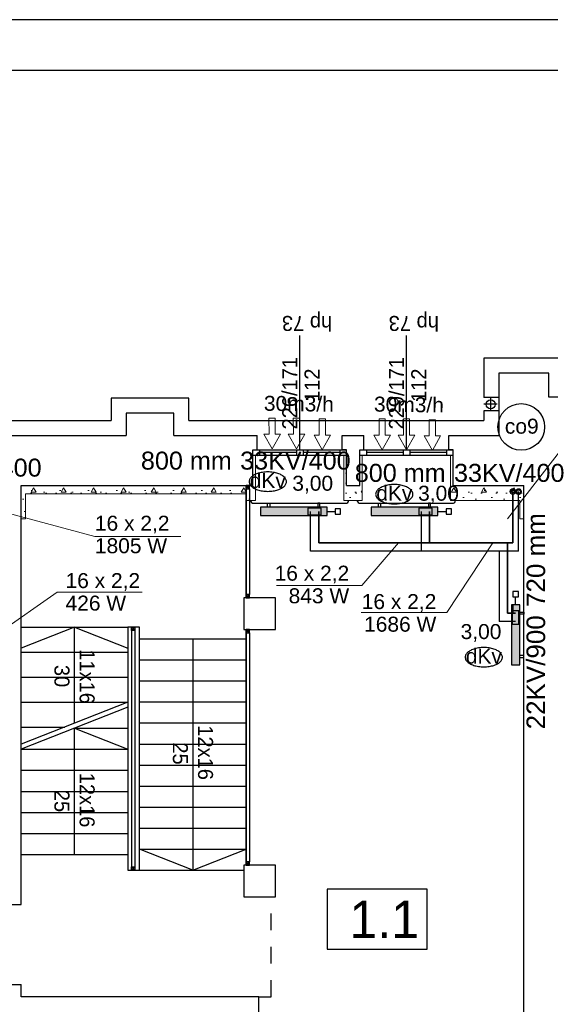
# Model space of a CAD drawing. Header units: millimetres. Extents: x 45180 to 119519, y 31297 to 302414.
# Tile 32 of 97: x 65442 to 71806, y 148331 to 160153. Entities that reach past the tile are written whole.
import ezdxf
from ezdxf.lldxf.tags import DXFTag

# ---------------------------------------------------------------- set-up
doc = ezdxf.new("R2010")
doc.units = ezdxf.units.MM
doc.header["$MEASUREMENT"] = 0
doc.linetypes.add('PHANTOM', pattern=[2.5, 1.25, -0.25, 0.25, -0.25, 0.25, -0.25])
doc.linetypes.add('Przerywana', pattern=[400, 200, -200])
doc.layers.get('0').update_dxf_attribs({"color": 252})
for name, color, linetype in [('#opisy', 7, 'Continuous'), ('#podkład', 252, 'Continuous'), ('_TABELA', 7, 'Continuous'), ('IS_Armatura_podłączeniowa_grz._dolnozas.', 7, 'SOLID'), ('IS_Armatura_Therm', 7, 'SOLID'), ('IS_Grafika', 7, 'SOLID'), ('IS_Grzejniki_Plan_rzut', 7, 'SOLID'), ('IS_Opisy_działek_Therm', 7, 'SOLID'), ('IS_Text_Armatury_Therm', 7, 'Continuous'), ('IS_Text_Odbiornikow_Therm', 7, 'Continuous')]:
    doc.layers.add(name, color=color, linetype=linetype)
for name, color, linetype, lineweight in [('Arch ocieplenie_Nr_Pióra__21', 252, 'Continuous', 13), ('IS_Powrót', 5, 'DASHDOT', 35), ('IS_Zasilanie', 1, 'SOLID', 30)]:
    doc.layers.add(name, color=color, linetype=linetype, lineweight=lineweight)
doc.styles.add('ARIAL', font='arial.ttf', dxfattribs={"width": 0.75})
doc.styles.add('GENERATED_STYLE_4', font='txt')
doc.styles.add('GENERATED_STYLE_5', font='txt')
doc.styles.get("Standard").update_dxf_attribs({"font": 'arial.ttf', "bigfont": 'BIGFONT.SHX'})
tags = doc.linetypes.add('DASHDOT', pattern=[20, 10, -5, 0, -5]).pattern_tags.tags
tags[10:11] = [DXFTag(74, 4), DXFTag(75, 0), DXFTag(340, '0'), DXFTag(46, 0.0), DXFTag(50, 0.0), DXFTag(44, 0.0), DXFTag(45, 0.0)]
tags[8:9] = [DXFTag(74, 4), DXFTag(75, 0), DXFTag(340, '0'), DXFTag(46, 0.0), DXFTag(50, 0.0), DXFTag(44, 0.0), DXFTag(45, 0.0)]
tags[6:7] = [DXFTag(74, 4), DXFTag(75, 0), DXFTag(340, '0'), DXFTag(46, 0.0), DXFTag(50, 0.0), DXFTag(44, 0.0), DXFTag(45, 0.0)]
tags[4:5] = [DXFTag(74, 4), DXFTag(75, 0), DXFTag(340, '0'), DXFTag(46, 0.0), DXFTag(50, 0.0), DXFTag(44, 0.0), DXFTag(45, 0.0)]
tags = doc.linetypes.add('SOLID', pattern=[10, 10, 0]).pattern_tags.tags
tags[6:7] = [DXFTag(74, 4), DXFTag(75, 0), DXFTag(340, '0'), DXFTag(46, 0.0), DXFTag(50, 0.0), DXFTag(44, 0.0), DXFTag(45, 0.0)]
tags[4:5] = [DXFTag(74, 4), DXFTag(75, 0), DXFTag(340, '0'), DXFTag(46, 0.0), DXFTag(50, 0.0), DXFTag(44, 0.0), DXFTag(45, 0.0)]
pattern_1 = [(0, (186358.74, 93686.4), (0, 623.5383), [60, -300]), (0, (186538.74, 93998.17), (0, 623.5383), [60, -300]), (60, (186358.74, 93686.4), (-540, 311.7692), [60, -300]), (60, (186718.74, 93686.4), (-540, 311.7692), [60, -300]), (120, (186418.74, 93686.4), (540, 311.7692), [60, -300]), (120, (186778.74, 93686.4), (540, 311.7692), [60, -300]), (0, (186358.74, 93746.4), (0, 120), [0, -120, 0, -180.00001]), (45, (186418.74, 93746.4), (-84.85282, 84.85282), [0, -90, 0, -150.00001])]

# ---------------------------------------------------------------- blocks, each defined once
blk = doc.blocks.new('E210168')
at = {"color": 7, "lineweight": 13}
for p, q in [((19.4, 19.8), (19.4, 13.6)), ((19.4, 19.8), (37, 9.9)), ((19.4, 0), (37, 9.9)), ((19.4, 6.2), (19.4, 0))]:
    blk.add_line(p, q, dxfattribs=at)
blk.add_lwpolyline([(19.4, 13.6), (0, 13.6), (0, 6.2), (19.4, 6.2)], dxfattribs=at)

msp = doc.modelspace()

# ---------------------------------------------------------------- hatches: boundary and pattern name
at = {"layer": 'Arch ocieplenie_Nr_Pióra__21', "linetype": 'Continuous'}
h = msp.add_hatch(dxfattribs=at)
h.set_pattern_fill('Structural_Concrete', color=256, style=0, pattern_type=2)
h.set_pattern_definition(pattern_1)
h.paths.add_polyline_path([(69330, 154920), (69330, 154380), (69360, 154560), (69360, 154920)], flags=0)
h = msp.add_hatch(dxfattribs=at)
h.set_pattern_fill('Structural_Concrete', color=256, style=0, pattern_type=2)
h.set_pattern_definition(pattern_1)
h.paths.add_polyline_path([(69520, 154920), (69520, 154560), (69550, 154380), (69550, 154920)], flags=0)
h = msp.add_hatch(dxfattribs=at)
h.set_pattern_fill('Structural_Concrete', color=256, style=0, pattern_type=2)
h.set_pattern_definition(pattern_1)
h.paths.add_polyline_path([(70610, 154920), (70610, 154380), (70640, 154560), (70640, 154920)], flags=0)
h = msp.add_hatch(dxfattribs=at)
h.set_pattern_fill('Structural_Concrete', color=256, style=0, pattern_type=2)
h.set_pattern_definition(pattern_1)
h.paths.add_polyline_path([(65460, 154560), (65460, 154160), (65510, 154160), (65510, 154460)], flags=0)
h = msp.add_hatch(dxfattribs=at)
h.set_pattern_fill('Structural_Concrete', color=256, style=0, pattern_type=2)
h.set_pattern_definition(pattern_1)
h.paths.add_polyline_path([(65510, 154460), (68160, 154460), (68160, 154560), (65460, 154560)], flags=0)
h = msp.add_hatch(dxfattribs=at)
h.set_pattern_fill('Structural_Concrete', color=256, style=0, pattern_type=2)
h.set_pattern_definition(pattern_1)
h.paths.add_polyline_path([(68160, 154380), (68270, 154380), (68240, 154560), (68160, 154560)], flags=0)
h = msp.add_hatch(dxfattribs=at)
h.set_pattern_fill('Structural_Concrete', color=256, style=0, pattern_type=2)
h.set_pattern_definition(pattern_1)
h.paths.add_polyline_path([(69330, 154380), (69550, 154380), (69520, 154560), (69360, 154560)], flags=0)
h = msp.add_hatch(dxfattribs=at)
h.set_pattern_fill('Structural_Concrete', color=256, style=0, pattern_type=2)
h.set_pattern_definition(pattern_1)
h.paths.add_polyline_path([(70610, 154380), (71440, 154380), (71490, 154560), (70640, 154560)], flags=0)
at = {"layer": 'IS_Grzejniki_Plan_rzut', "ltscale": 10}
for points in [[(69129, 154300), (68329, 154300), (68329, 154200), (69129, 154200)], [(70458, 154300), (69658, 154300), (69658, 154200), (70458, 154200)], [(71440, 152407), (71440, 153127), (71340, 153127), (71340, 152407)]]:
    msp.add_hatch(color=251, dxfattribs=at).paths.add_polyline_path(points)

# ---------------------------------------------------------------- linework, layer by layer
at = {"layer": '#podkład', "linetype": 'Continuous'}
for p, q in [((68800, 154990), (68800, 156360)), ((70080, 154990), (70080, 156360)), ((71970, 156090), (71010, 156090)), ((71010, 156090), (71010, 155615)), ((71790, 155910), (71190, 155910)), ((71190, 155910), (71190, 155160)), ((71790, 155620), (71790, 155910)), ((67470, 155610), (66540, 155610)), ((66540, 155610), (66540, 155340)), ((67470, 155340), (67470, 155610)), ((71190, 155615), (71010, 155615)), ((71090, 155615), (71090, 155455)), ((73475, 155620), (71790, 155620)), ((71170, 155535), (71010, 155535)), ((67290, 155430), (66720, 155430)), ((66720, 155430), (66720, 155160)), ((67290, 155160), (67290, 155430)), ((71190, 155455), (71010, 155455)), ((71010, 155455), (71010, 155340)), ((59765, 155340), (66540, 155340)), ((67470, 155340), (71010, 155340)), ((64630, 155160), (66720, 155160)), ((67290, 155160), (68290, 155160)), ((68290, 154990), (68290, 155160)), ((69310, 154990), (69310, 155160)), ((69310, 155160), (69570, 155160)), ((69570, 154990), (69570, 155160)), ((70590, 154990), (70590, 155160)), ((70590, 155160), (71190, 155160)), ((68240, 154560), (68240, 154990)), ((68240, 154990), (68290, 154990)), ((68240, 154990), (69360, 154990)), ((68320, 154990), (68320, 154920)), ((68760, 154990), (68760, 154920)), ((68840, 154990), (68840, 154920)), ((69280, 154990), (69280, 154920)), ((69360, 154990), (69310, 154990)), ((69360, 154560), (69360, 154990)), ((69520, 154560), (69520, 154990)), ((69520, 154990), (69570, 154990)), ((69520, 154990), (70640, 154990)), ((69600, 154990), (69600, 154920)), ((70040, 154990), (70040, 154920)), ((70120, 154990), (70120, 154920)), ((70560, 154990), (70560, 154920)), ((70640, 154990), (70590, 154990)), ((70640, 154560), (70640, 154990)), ((69360, 154920), (68240, 154920)), ((68760, 154955), (68320, 154955)), ((69280, 154955), (68840, 154955)), ((70640, 154920), (69520, 154920)), ((70040, 154955), (69600, 154955)), ((70560, 154955), (70120, 154955)), ((65460, 154560), (68240, 154560)), ((65460, 149530), (65460, 154560)), ((68160, 153210), (68160, 154560)), ((68200, 154560), (68160, 154560)), ((68160, 154560), (68160, 154520)), ((68160, 154520), (68200, 154560)), ((68160, 154560), (68200, 154520)), ((68160, 154520), (68200, 154520)), ((68160, 154520), (68160, 153250)), ((68200, 154520), (68200, 154560)), ((68200, 154520), (68200, 153250)), ((69360, 154560), (69520, 154560)), ((70640, 154560), (71490, 154560)), ((71490, 145570), (71490, 154560)), ((68215, 154370), (68215, 154380)), ((68235, 154350), (69365, 154350)), ((69385, 154370), (69385, 154380)), ((69495, 154370), (69495, 154380)), ((69515, 154350), (70645, 154350)), ((70665, 154370), (70665, 154380)), ((68200, 153250), (68160, 153250)), ((68160, 153250), (68160, 153210)), ((68160, 153210), (68200, 153250)), ((68160, 153250), (68200, 153210)), ((68200, 153210), (68200, 153250)), ((68510, 153210), (68130, 153210)), ((68130, 153210), (68130, 152830)), ((68160, 153210), (68200, 153210)), ((68510, 152830), (68510, 153210)), ((65460, 152860), (66740, 152860)), ((66100, 152860), (65460, 152607)), ((66100, 152860), (66740, 152607)), ((66100, 151706), (66100, 152860)), ((66740, 152860), (66740, 150200)), ((66880, 152860), (66740, 152860)), ((66785, 152820), (66785, 152860)), ((66785, 152860), (66825, 152860)), ((66825, 152820), (66785, 152860)), ((66825, 152860), (66785, 152820)), ((66825, 152860), (66825, 152820)), ((66880, 152720), (66880, 152860)), ((66825, 152820), (66785, 152820)), ((66785, 152820), (66785, 149980)), ((66825, 152820), (66825, 149980)), ((68130, 152830), (68510, 152830)), ((68160, 150000), (68160, 152830)), ((68200, 152830), (68160, 152830)), ((68160, 152830), (68160, 152790)), ((68160, 152790), (68200, 152830)), ((68160, 152830), (68200, 152790)), ((68160, 152790), (68200, 152790)), ((68160, 152790), (68160, 150040)), ((68200, 152790), (68200, 152830)), ((68200, 152790), (68200, 150040)), ((66880, 152720), (68160, 152720)), ((66880, 149940), (66880, 152720)), ((67520, 152720), (67520, 149940)), ((65460, 152560), (66740, 152560)), ((66880, 152467), (68160, 152467)), ((65460, 152260), (66740, 152260)), ((66880, 152215), (68160, 152215)), ((65460, 151960), (66740, 151960)), ((66740, 151959), (65460, 151454)), ((66880, 151962), (68160, 151962)), ((66740, 151899), (65460, 151394)), ((66880, 151709), (68160, 151709)), ((65460, 151660), (65983, 151660)), ((66100, 150130), (66100, 151646)), ((66100, 151646), (66740, 151394)), ((66100, 151646), (66740, 151646)), ((66880, 151456), (68160, 151456)), ((65460, 151394), (66740, 151394)), ((65460, 151141), (66740, 151141)), ((66880, 151204), (68160, 151204)), ((65460, 150888), (66740, 150888)), ((66880, 150951), (68160, 150951)), ((65460, 150635), (66740, 150635)), ((66880, 150698), (68160, 150698)), ((65460, 150383), (66740, 150383)), ((66880, 150445), (68160, 150445)), ((66740, 150200), (66740, 149940)), ((66880, 150193), (68160, 150193)), ((67520, 149940), (66880, 150193)), ((67520, 149940), (68160, 150193)), ((65460, 150130), (66740, 150130)), ((68200, 150040), (68160, 150040)), ((68160, 150040), (68160, 150000)), ((68160, 150000), (68200, 150040)), ((68160, 150040), (68200, 150000)), ((68200, 150000), (68200, 150040)), ((66740, 149940), (66880, 149940)), ((66785, 149940), (66785, 149980)), ((66785, 149980), (66825, 149980)), ((66825, 149940), (66785, 149980)), ((66825, 149980), (66785, 149940)), ((66825, 149940), (66785, 149940)), ((66825, 149980), (66825, 149940)), ((66880, 149940), (68130, 149940)), ((68510, 150000), (68130, 150000)), ((68130, 150000), (68130, 149620)), ((68160, 150000), (68200, 150000)), ((68510, 149620), (68510, 150000)), ((69128, 149712), (69128, 148992)), ((70328, 149712), (69128, 149712)), ((70328, 148992), (70328, 149712)), ((68130, 149620), (68510, 149620)), ((65070, 149530), (65460, 149530)), ((69128, 148992), (70328, 148992)), ((65070, 148570), (65460, 148570)), ((65460, 148420), (65460, 148570)), ((68310, 148420), (65460, 148420)), ((68310, 145260), (68310, 148420))]:
    msp.add_line(p, q, dxfattribs=at)
at = {"layer": '#podkład', "linetype": 'Przerywana'}
for p, q in [((68460, 148420), (68460, 149620)), ((68310, 148420), (68460, 148420))]:
    msp.add_line(p, q, dxfattribs=at)
at = {"layer": '#podkład', "linetype": 'Continuous'}
msp.add_circle((71090, 155535), 55, dxfattribs=at)
for centre, start, end in [((68235, 154370), 180, 270), ((69365, 154370), 270, 0), ((69515, 154370), 180, 270), ((70645, 154370), 270, 0)]:
    msp.add_arc(centre, 20, start, end, dxfattribs=at)
at = {"layer": '_TABELA', "color": 7}
for p, q in [((115780, 160153), (45180, 160153)), ((115180, 159543), (47680, 159543))]:
    msp.add_line(p, q, dxfattribs=at)
at = {"layer": 'Arch ocieplenie_Nr_Pióra__21', "linetype": 'Continuous'}
for p, q in [((68240, 154920), (68240, 154560)), ((68270, 154920), (68240, 154920)), ((68270, 154380), (68270, 154920)), ((69330, 154920), (69330, 154380)), ((69360, 154920), (69330, 154920)), ((69360, 154560), (69360, 154920)), ((69520, 154920), (69520, 154560)), ((69550, 154920), (69520, 154920)), ((69550, 154380), (69550, 154920)), ((70610, 154920), (70610, 154380)), ((70640, 154920), (70610, 154920)), ((70640, 154560), (70640, 154920)), ((65460, 154560), (65460, 154160)), ((68160, 154560), (65460, 154560)), ((68240, 154560), (68160, 154560)), ((69520, 154560), (69360, 154560)), ((71490, 154560), (70640, 154560)), ((71490, 154160), (71490, 154560)), ((65510, 154160), (65510, 154460)), ((65510, 154460), (68160, 154460)), ((68160, 154460), (68160, 154380)), ((68160, 154380), (68270, 154380)), ((69330, 154380), (69550, 154380)), ((70610, 154380), (71440, 154380)), ((71440, 154380), (71440, 154160)), ((65460, 154160), (65510, 154160)), ((71440, 154160), (71490, 154160))]:
    msp.add_line(p, q, dxfattribs=at)
at = {"layer": 'IS_Armatura_podłączeniowa_grz._dolnozas.', "ltscale": 10}
for p, q in [((69059, 154290), (68899, 154290)), ((68899, 154290), (68899, 154210)), ((69059, 154210), (69059, 154290)), ((69059, 154290), (69059, 154290)), ((70388, 154290), (70228, 154290)), ((70228, 154290), (70228, 154210)), ((70388, 154210), (70388, 154290)), ((70388, 154290), (70388, 154290)), ((68899, 154210), (69059, 154210)), ((70228, 154210), (70388, 154210)), ((71430, 153057), (71350, 153057)), ((71350, 153057), (71350, 152897)), ((71430, 152897), (71430, 153057)), ((71350, 152897), (71430, 152897)), ((71430, 152897), (71430, 152897))]:
    msp.add_line(p, q, dxfattribs=at)
at = {"layer": 'IS_Armatura_Therm', "ltscale": 10}
for p, q in [((69291, 154282), (69226, 154282)), ((69226, 154282), (69226, 154217)), ((69291, 154217), (69291, 154282)), ((70621, 154282), (70556, 154282)), ((70556, 154282), (70556, 154217)), ((70621, 154217), (70621, 154282)), ((69129, 154250), (69226, 154250)), ((69226, 154217), (69291, 154217)), ((70458, 154250), (70556, 154250)), ((70556, 154217), (70621, 154217)), ((71423, 153289), (71358, 153289)), ((71358, 153289), (71358, 153224)), ((71358, 153224), (71423, 153224)), ((71390, 153127), (71390, 153224)), ((71423, 153224), (71423, 153289))]:
    msp.add_line(p, q, dxfattribs=at)
at = {"layer": 'IS_Grafika', "ltscale": 10}
msp.add_circle((71457, 155263), 280, dxfattribs=at)
for points, knots in [([(68418, 154723), (68407, 154723), (68385, 154722), (68354, 154718), (68324, 154713), (68296, 154705), (68271, 154695), (68249, 154684), (68230, 154671), (68215, 154656), (68203, 154641), (68196, 154624), (68194, 154612), (68194, 154606)], [0, 0, 0, 0, 33.024043, 64.733497, 94.961552, 123.540383, 150.314771, 175.16102, 198.015155, 218.916387, 238.072713, 255.947572, 273.334314, 273.334314, 273.334314, 273.334314]), ([(68641, 154606), (68641, 154612), (68639, 154624), (68632, 154641), (68620, 154656), (68605, 154671), (68586, 154684), (68564, 154695), (68539, 154705), (68511, 154713), (68482, 154718), (68450, 154722), (68429, 154723), (68418, 154723)], [0, 0, 0, 0, 17.386742, 35.2616, 54.417927, 75.319159, 98.173293, 123.019543, 149.793931, 178.372762, 208.600817, 240.310271, 273.334314, 273.334314, 273.334314, 273.334314]), ([(68194, 154606), (68194, 154601), (68196, 154589), (68203, 154572), (68215, 154556), (68230, 154542), (68249, 154529), (68271, 154518), (68296, 154508), (68324, 154500), (68354, 154494), (68385, 154491), (68407, 154490), (68418, 154490)], [0, 0, 0, 0, 17.386742, 35.2616, 54.417927, 75.319159, 98.173293, 123.019543, 149.793931, 178.372762, 208.600817, 240.310271, 273.334314, 273.334314, 273.334314, 273.334314]), ([(68418, 154490), (68429, 154490), (68450, 154491), (68482, 154494), (68511, 154500), (68539, 154508), (68564, 154518), (68586, 154529), (68605, 154542), (68620, 154556), (68632, 154572), (68639, 154589), (68641, 154601), (68641, 154606)], [0, 0, 0, 0, 33.024043, 64.733497, 94.961552, 123.540383, 150.314771, 175.16102, 198.015155, 218.916387, 238.072713, 255.947572, 273.334314, 273.334314, 273.334314, 273.334314]), ([(69935, 154572), (69924, 154572), (69902, 154571), (69870, 154568), (69841, 154562), (69813, 154554), (69788, 154544), (69766, 154533), (69747, 154520), (69732, 154506), (69720, 154490), (69713, 154473), (69711, 154462), (69711, 154456)], [0, 0, 0, 0, 33.024043, 64.733497, 94.961552, 123.540383, 150.314771, 175.16102, 198.015155, 218.916387, 238.072713, 255.947572, 273.334314, 273.334314, 273.334314, 273.334314]), ([(70158, 154456), (70158, 154462), (70156, 154473), (70149, 154490), (70137, 154506), (70122, 154520), (70103, 154533), (70081, 154544), (70056, 154554), (70028, 154562), (69999, 154568), (69967, 154571), (69946, 154572), (69935, 154572)], [0, 0, 0, 0, 17.386742, 35.2616, 54.417927, 75.319159, 98.173293, 123.019543, 149.793931, 178.372762, 208.600817, 240.310271, 273.334314, 273.334314, 273.334314, 273.334314]), ([(69711, 154456), (69711, 154450), (69713, 154438), (69720, 154421), (69732, 154406), (69747, 154391), (69766, 154379), (69788, 154367), (69813, 154357), (69841, 154350), (69870, 154344), (69902, 154340), (69924, 154339), (69935, 154339)], [0, 0, 0, 0, 17.386742, 35.2616, 54.417927, 75.319159, 98.173293, 123.019543, 149.793931, 178.372762, 208.600817, 240.310271, 273.334314, 273.334314, 273.334314, 273.334314]), ([(69935, 154339), (69946, 154339), (69967, 154340), (69999, 154344), (70028, 154350), (70056, 154357), (70081, 154367), (70103, 154379), (70122, 154391), (70137, 154406), (70149, 154421), (70156, 154438), (70158, 154450), (70158, 154456)], [0, 0, 0, 0, 33.024043, 64.733497, 94.961552, 123.540383, 150.314771, 175.16102, 198.015155, 218.916387, 238.072713, 255.947572, 273.334314, 273.334314, 273.334314, 273.334314]), ([(71009, 152615), (70998, 152615), (70976, 152614), (70945, 152611), (70915, 152605), (70888, 152597), (70863, 152587), (70841, 152576), (70822, 152563), (70806, 152549), (70794, 152533), (70787, 152516), (70785, 152505), (70785, 152499)], [0, 0, 0, 0, 33.024043, 64.733497, 94.961552, 123.540383, 150.314771, 175.16102, 198.015155, 218.916387, 238.072713, 255.947572, 273.334314, 273.334314, 273.334314, 273.334314]), ([(71232, 152499), (71232, 152505), (71230, 152516), (71223, 152533), (71211, 152549), (71196, 152563), (71177, 152576), (71155, 152587), (71130, 152597), (71102, 152605), (71073, 152611), (71041, 152614), (71020, 152615), (71009, 152615)], [0, 0, 0, 0, 17.386742, 35.2616, 54.417927, 75.319159, 98.173293, 123.019543, 149.793931, 178.372762, 208.600817, 240.310271, 273.334314, 273.334314, 273.334314, 273.334314]), ([(70785, 152499), (70785, 152493), (70787, 152481), (70794, 152464), (70806, 152449), (70822, 152434), (70841, 152422), (70863, 152410), (70888, 152400), (70915, 152393), (70945, 152387), (70976, 152383), (70998, 152382), (71009, 152382)], [0, 0, 0, 0, 17.386742, 35.2616, 54.417927, 75.319159, 98.173293, 123.019543, 149.793931, 178.372762, 208.600817, 240.310271, 273.334314, 273.334314, 273.334314, 273.334314]), ([(71009, 152382), (71020, 152382), (71041, 152383), (71073, 152387), (71102, 152393), (71130, 152400), (71155, 152410), (71177, 152422), (71196, 152434), (71211, 152449), (71223, 152464), (71230, 152481), (71232, 152493), (71232, 152499)], [0, 0, 0, 0, 33.024043, 64.733497, 94.961552, 123.540383, 150.314771, 175.16102, 198.015155, 218.916387, 238.072713, 255.947572, 273.334314, 273.334314, 273.334314, 273.334314])]:
    msp.add_open_spline(points, degree=3, knots=knots, dxfattribs=at)
at = {"layer": 'IS_Grzejniki_Plan_rzut', "ltscale": 10}
for p, q in [((69129, 154300), (68329, 154300)), ((68329, 154300), (68329, 154200)), ((68416, 154300), (68416, 154350)), ((68416, 154350), (68441, 154350)), ((68441, 154350), (68441, 154300)), ((69041, 154350), (69016, 154350)), ((69016, 154350), (69016, 154300)), ((69041, 154300), (69041, 154350)), ((69129, 154200), (69129, 154300)), ((69129, 154300), (69129, 154300)), ((70458, 154300), (69658, 154300)), ((69658, 154300), (69658, 154200)), ((69746, 154300), (69746, 154350)), ((69746, 154350), (69771, 154350)), ((69771, 154350), (69771, 154300)), ((70371, 154350), (70346, 154350)), ((70346, 154350), (70346, 154300)), ((70371, 154300), (70371, 154350)), ((70458, 154200), (70458, 154300)), ((70458, 154300), (70458, 154300)), ((68329, 154200), (69129, 154200)), ((69658, 154200), (70458, 154200)), ((71440, 153127), (71340, 153127)), ((71340, 153127), (71340, 152407)), ((71440, 152407), (71440, 153127)), ((71440, 153039), (71490, 153039)), ((71490, 153014), (71440, 153014)), ((71490, 153039), (71490, 153014)), ((71490, 152519), (71440, 152519)), ((71490, 152494), (71490, 152519)), ((71340, 152407), (71440, 152407)), ((71440, 152494), (71490, 152494)), ((71440, 152407), (71440, 152407))]:
    msp.add_line(p, q, dxfattribs=at)
at = {"layer": 'IS_Opisy_działek_Therm', "lineweight": 5, "ltscale": 10}
for p, q in [((71292, 154162), (72585, 155831)), ((64882, 154343), (66344, 153948)), ((66344, 153948), (67374, 153948)), ((69984, 153870), (69544, 153361)), ((71117, 153870), (70566, 153035)), ((69544, 153361), (68524, 153361)), ((64812, 152527), (65892, 153280)), ((65892, 153280), (66912, 153280)), ((70566, 153035), (69536, 153035))]:
    msp.add_line(p, q, dxfattribs=at)
at = {"layer": 'IS_Powrót', "ltscale": 10}
for p, q in [((71356, 153870), (71356, 154489)), ((69029, 153870), (69029, 154250)), ((70358, 154250), (70358, 153870)), ((70358, 153870), (69029, 153870)), ((71356, 153870), (70358, 153870)), ((71293, 153870), (71293, 153027)), ((71356, 153034), (71356, 153127))]:
    msp.add_line(p, q, dxfattribs=at)
msp.add_lwpolyline([(71390, 153027), (71293, 153027)], dxfattribs=at)
at = {"layer": 'IS_Powrót', "color": 5, "lineweight": 0, "ltscale": 20}
msp.add_circle((71356, 154489), 34.1, dxfattribs=at)
at = {"layer": 'IS_Powrót', "color": 5, "lineweight": 30, "ltscale": 20}
msp.add_circle((71356, 154489), 22.1, dxfattribs=at)
at = {"layer": 'IS_Zasilanie', "ltscale": 10}
for p, q in [((71425, 153770), (71425, 154487)), ((68929, 153770), (68929, 154250)), ((70258, 154250), (70258, 153770)), ((70258, 153770), (68929, 153770)), ((71425, 153770), (70258, 153770)), ((71193, 153770), (71193, 152927))]:
    msp.add_line(p, q, dxfattribs=at)
msp.add_lwpolyline([(71390, 152927), (71193, 152927)], dxfattribs=at)
at = {"layer": 'IS_Zasilanie', "color": 1, "linetype": 'PHANTOM', "lineweight": 0, "ltscale": 250}
msp.add_circle((71425, 154487), 34.1, dxfattribs=at)
at = {"layer": 'IS_Zasilanie', "color": 1, "linetype": 'PHANTOM', "lineweight": 30, "ltscale": 250}
msp.add_circle((71425, 154487), 22.1, dxfattribs=at)

# ---------------------------------------------------------------- block references
at = {"color": 7, "lineweight": 5, "xscale": 10, "yscale": 10, "zscale": 10, "rotation": 270.0966492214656}
for p in [(68370, 155369), (68662, 155370), (68972, 155360), (69690, 155359), (69982, 155360), (70292, 155350)]:
    msp.add_blockref('E210168', p, dxfattribs=at)

# ---------------------------------------------------------------- texts
at = {"layer": '#opisy', "color": 7, "lineweight": 0, "style": 'ARIAL'}
for p in [(68370, 155458, 140), (69690, 155448, 140)]:
    msp.add_text('30m3/h', height=180, rotation=359.2172, dxfattribs=at).set_placement(p)
at = {"layer": '#podkład', "linetype": 'Continuous', "style": 'GENERATED_STYLE_5'}
for s, rotation, p in [('hp 73', 180, (69190, 156596)), ('hp 73', 180, (70470, 156596)), ('226/171', 90, (68771, 155233)), ('229/171', 90, (70051, 155233)), ('112', 90, (69038, 155563)), ('112', 90, (70318, 155563)), ('11x16', 270, (66161, 152594)), ('30', 270, (65859, 152406)), ('12x16', 270, (67581, 151681)), ('25', 270, (67279, 151476)), ('12x16', 270, (66161, 151111)), ('25', 270, (65859, 150906))]:
    msp.add_text(s, height=180, rotation=rotation, dxfattribs=at).set_placement(p)
at = {"layer": '#podkład', "linetype": 'Continuous', "style": 'GENERATED_STYLE_4'}
msp.add_text('1.1', height=450, dxfattribs=at).set_placement((69396, 149127))
at = {"layer": 'IS_Grafika', "ltscale": 10, "char_height": 180}
for s, insert, attachment_point in [('\\fArial|b0|i0;co9', (71261, 155180), 7), ('\\fArial|b0|i0;dKv', (68418, 154710), 2), ('\\fArial|b0|i0;dKv', (69935, 154559), 2), ('\\fArial|b0|i0;dKv', (71009, 152602), 2)]:
    msp.add_mtext(s, dxfattribs=dict(at, insert=insert, attachment_point=attachment_point))
at = {"layer": 'IS_Opisy_działek_Therm', "ltscale": 10, "char_height": 180}
for s, insert, attachment_point in [('\\fArial|b0|i0;16 x 2,2', (66344, 153984), 7), ('\\fArial|b0|i0;1805 W', (66344, 153927), 1), ('\\fArial|b0|i0;16 x 2,2', (65992, 153295), 7), ('\\fArial|b0|i0;16 x 2,2', (69394, 153384), 9), ('\\fArial|b0|i0;426 W', (65992, 153238), 1), ('\\fArial|b0|i0;843 W', (69394, 153326), 3), ('\\fArial|b0|i0;16 x 2,2', (70439, 153043), 9), ('\\fArial|b0|i0;1686 W', (70439, 152985), 3)]:
    msp.add_mtext(s, dxfattribs=dict(at, insert=insert, attachment_point=attachment_point))
at = {"layer": 'IS_Text_Armatury_Therm', "linetype": 'SOLID', "ltscale": 10, "char_height": 180}
for insert, attachment_point in [((69201, 154464), 9), ((70710, 154344), 9), ((70730, 152683), 7)]:
    msp.add_mtext('\\fArial|b0|i0;3,00  ', dxfattribs=dict(at, insert=insert, attachment_point=attachment_point))
at = {"layer": 'IS_Text_Odbiornikow_Therm', "linetype": 'SOLID', "ltscale": 10, "char_height": 216}
for s, insert, attachment_point in [('\\fArial|b0|i0;22KV/400', (64380, 154883), 1), ('\\fArial|b0|i0;800 mm', (67986, 154967), 3), ('\\fArial|b0|i0;33KV/400', (68086, 154967), 1), ('\\fArial|b0|i0;800 mm', (70551, 154820), 3), ('\\fArial|b0|i0;33KV/400', (70651, 154820), 1)]:
    msp.add_mtext(s, dxfattribs=dict(at, insert=insert, attachment_point=attachment_point))
at = {"layer": 'IS_Text_Odbiornikow_Therm', "linetype": 'SOLID', "ltscale": 10, "char_height": 223.2, "rotation": 90}
for s, insert, attachment_point in [('\\fArial|b0|i0;720 mm', (71747, 153102), 7), ('\\fArial|b0|i0;22KV/900', (71747, 153002), 9)]:
    msp.add_mtext(s, dxfattribs=dict(at, insert=insert, attachment_point=attachment_point))

doc.saveas('drawing.dxf')
